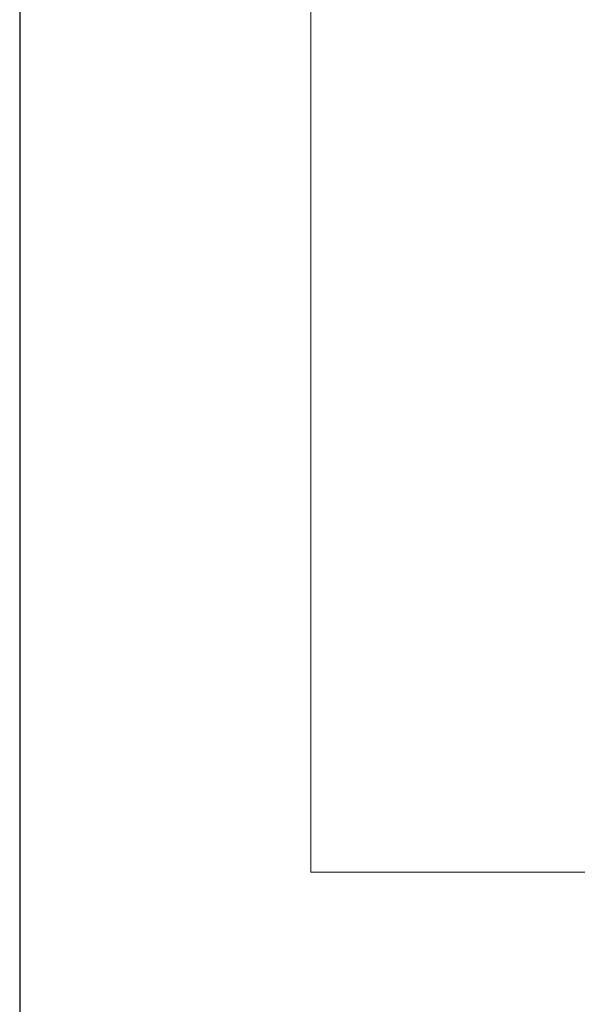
# Model space of a CAD drawing. Header units: centimetres. Extents: x -228435 to 111511, y -89367 to 428125.
# Tile 70 of 219: x -16540 to -15390, y 32327 to 34357. Entities that reach past the tile are written whole.
import ezdxf
from ezdxf.xclip import XClip

# ---------------------------------------------------------------- set-up
doc = ezdxf.new("R2010")
doc.units = ezdxf.units.CM
doc.header["$LTSCALE"] = 50
doc.header["$XCLIPFRAME"] = 0
doc.linetypes.add('DASHDOT2', pattern=[12.7, 6.35, -3.175, 0, -3.175])
doc.linetypes.add('HIDDENX2', pattern=[19.05, 12.7, -6.35])
doc.layers.get('0').update_dxf_attribs({"color": 8})
for name, color, linetype in [('ARCH_INFO_OSIE_IST', 8, 'DASHDOT2'), ('Osie rzutów$0$ARCH_INFO_OSIE_OPISY_IST', 8, 'Continuous'), ('RYSUNKOWE_XREF', 8, 'Continuous')]:
    doc.layers.add(name, color=color, linetype=linetype)
doc.layers.add('ARCH_SUFITY_PODWIESZANE', color=8, linetype='HIDDENX2', lineweight=9)

# ---------------------------------------------------------------- blocks, each defined once
blk = doc.blocks.new('SU Lampy kwadratowe +0')
at = {"layer": 'ARCH_SUFITY_PODWIESZANE', "ltscale": 2.5}
blk.add_lwpolyline([(10520, 7940), (10700, 7940), (10700, 7760), (10520, 7760)], close=True, dxfattribs=at)
blk = doc.blocks.new('Osie rzutów')
at = {"layer": 'ARCH_INFO_OSIE_IST', "ltscale": 10}
blk.add_line((10460, 12510), (10460, 4623.26), dxfattribs=at)
blk = doc.blocks.new('A$C6FDA0163')
at = {"layer": 'RYSUNKOWE_XREF'}
blk.add_blockref('Osie rzutów', (-10460.03, -9819.05, -630), dxfattribs=at)

msp = doc.modelspace()

# ---------------------------------------------------------------- block references
ref = msp.add_blockref('A$C6FDA0163', (-16540, 53190.5, 630), dxfattribs=dict(xscale=10, yscale=10, zscale=10))
XClip(ref).set_block_clipping_path([(-400.031931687, -2219.05), (399.968068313, 380.95)])
at = {"layer": 'ARCH_SUFITY_PODWIESZANE', "ltscale": 2.5, "xscale": 10, "yscale": 10, "zscale": 10}
msp.add_blockref('SU Lampy kwadratowe +0', (-121140, -45000, -5670), dxfattribs=at)
at = {"layer": 'Osie rzutów$0$ARCH_INFO_OSIE_OPISY_IST', "xscale": 10, "yscale": 10, "zscale": 10}
msp.add_blockref('Osie rzutów', (-121140, -45000, 630), dxfattribs=at)

doc.saveas('drawing.dxf')
